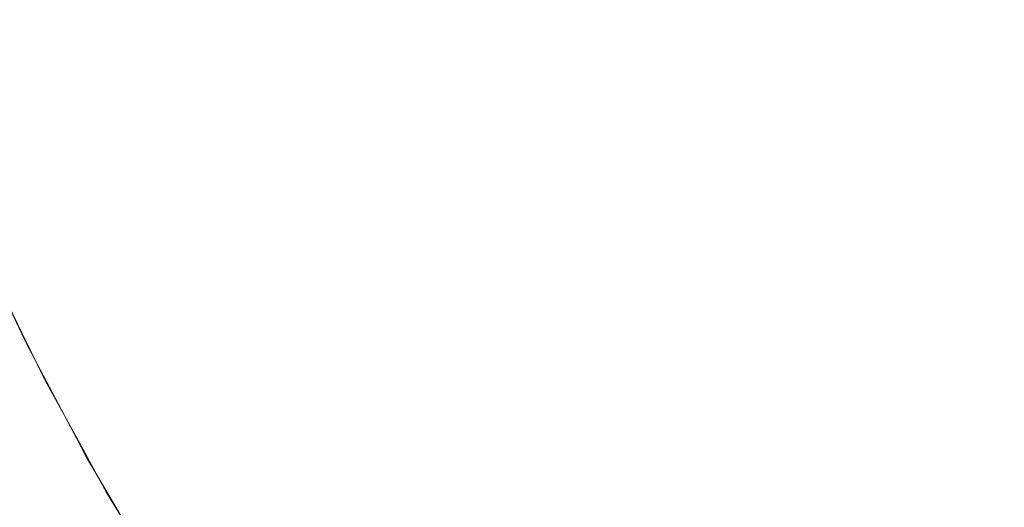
# Model space of a CAD drawing. Header units: centimetres. Extents: x -25.9 to 27.4, y -28.2 to -26.4.
# Tile 67 of 199: x -8.0077 to -7.9401, y -27.761 to -27.7275. Entities that reach past the tile are written whole.
import ezdxf

# ---------------------------------------------------------------- set-up
doc = ezdxf.new("R2010")
doc.units = ezdxf.units.CM
doc.header["$LTSCALE"] = 2.54
doc.layers.add('Lucido design-1', color=7, linetype='Continuous')

# ---------------------------------------------------------------- blocks, each defined once
blk = doc.blocks.new('Gruppo-4-1')
at = {"color": 7, "linetype": 'Continuous', "lineweight": 9}
blk.add_3dface([(-25.828561, -26.46, 540.520033), (-25.828561, -28.06, 540.520033), (27.271439, -28.06, 540.520033), (27.271439, -26.46, 540.520033)], dxfattribs=at)
for points, invisible_edges in [([(-7.993869, -27.728473, 540.081437), (-7.996699, -27.721197, 540.081437), (-7.994248, -27.720305, 540.084649), (-7.99146, -27.727475, 540.084649)], 15), ([(-7.975263, -27.728408, 540.098598), (-7.978107, -27.721944, 540.098598), (-7.97504, -27.720674, 540.101102), (-7.972254, -27.727005, 540.101102)], 15), ([(-7.959825, -27.728332, 540.107769), (-7.962681, -27.722541, 540.107769), (-7.959325, -27.720976, 540.109694), (-7.956541, -27.726622, 540.109694)], 15), ([(-7.996152, -27.729418, 540.078122), (-7.99902, -27.722042, 540.078122), (-7.996699, -27.721197, 540.081437), (-7.993869, -27.728473, 540.081437)], 15), ([(-7.946897, -27.728321, 540.113079), (-7.949764, -27.723094, 540.113079), (-7.946283, -27.721282, 540.11453), (-7.943497, -27.726358, 540.11453)], 15), ([(-7.998304, -27.73031, 540.074711), (-8.001209, -27.722839, 540.074711), (-7.99902, -27.722042, 540.078122), (-7.996152, -27.729418, 540.078122)], 15), ([(-7.978173, -27.729765, 540.09596), (-7.981073, -27.723173, 540.09596), (-7.978107, -27.721944, 540.098598), (-7.975263, -27.728408, 540.098598)], 15), ([(-8.000322, -27.731146, 540.07121), (-8.003262, -27.723586, 540.07121), (-8.001209, -27.722839, 540.074711), (-7.998304, -27.73031, 540.074711)], 15), ([(-7.980978, -27.731073, 540.093194), (-7.983933, -27.724357, 540.093194), (-7.981073, -27.723173, 540.09596), (-7.978173, -27.729765, 540.09596)], 15), ([(-7.963033, -27.730001, 540.105692), (-7.965958, -27.724069, 540.105692), (-7.962681, -27.722541, 540.107769), (-7.959825, -27.728332, 540.107769)], 15), ([(-7.950237, -27.730249, 540.111466), (-7.953186, -27.724875, 540.111466), (-7.949764, -27.723094, 540.113079), (-7.946897, -27.728321, 540.113079)], 15), ([(-8.002204, -27.731925, 540.067624), (-8.005176, -27.724283, 540.067624), (-8.003262, -27.723586, 540.07121), (-8.000322, -27.731146, 540.07121)], 15), ([(-8.003946, -27.732647, 540.063961), (-8.006948, -27.724927, 540.063961), (-8.005176, -27.724283, 540.067624), (-8.002204, -27.731925, 540.067624)], 15), ([(-7.983278, -27.732145, 540.090744), (-7.986278, -27.725328, 540.090744), (-7.983933, -27.724357, 540.093194), (-7.980978, -27.731073, 540.093194)], 15), ([(-7.966157, -27.731628, 540.103469), (-7.969151, -27.725558, 540.103469), (-7.965958, -27.724069, 540.105692), (-7.963033, -27.730001, 540.105692)], 15), ([(-7.940493, -27.731309, 540.11453), (-7.943497, -27.726358, 540.11453), (-7.940045, -27.724365, 540.115817), (-7.937132, -27.729167, 540.115817)], 15), ([(-8.005546, -27.733309, 540.060227), (-8.008575, -27.72552, 540.060227), (-8.006948, -27.724927, 540.063961), (-8.003946, -27.732647, 540.063961)], 15), ([(-7.953513, -27.732141, 540.109694), (-7.956541, -27.726622, 540.109694), (-7.953186, -27.724875, 540.111466), (-7.950237, -27.730249, 540.111466)], 15), ([(-8.007001, -27.733912, 540.056428), (-8.010056, -27.726058, 540.056428), (-8.008575, -27.72552, 540.060227), (-8.005546, -27.733309, 540.060227)], 15), ([(-7.985878, -27.733358, 540.087754), (-7.988928, -27.726426, 540.087754), (-7.986278, -27.725328, 540.090744), (-7.983278, -27.732145, 540.090744)], 15), ([(-7.969195, -27.733209, 540.101102), (-7.972254, -27.727005, 540.101102), (-7.969151, -27.725558, 540.103469), (-7.966157, -27.731628, 540.103469)], 15), ([(-8.00831, -27.734454, 540.05257), (-8.011387, -27.726543, 540.05257), (-8.010056, -27.726058, 540.056428), (-8.007001, -27.733912, 540.056428)], 15), ([(-7.988362, -27.734516, 540.084649), (-7.99146, -27.727475, 540.084649), (-7.988928, -27.726426, 540.087754), (-7.985878, -27.733358, 540.087754)], 15), ([(-7.943804, -27.733418, 540.113079), (-7.946897, -27.728321, 540.113079), (-7.943497, -27.726358, 540.11453), (-7.940493, -27.731309, 540.11453)], 15), ([(-7.97214, -27.734742, 540.098598), (-7.975263, -27.728408, 540.098598), (-7.972254, -27.727005, 540.101102), (-7.969195, -27.733209, 540.101102)], 15), ([(-7.95672, -27.733992, 540.107769), (-7.959825, -27.728332, 540.107769), (-7.956541, -27.726622, 540.109694), (-7.953513, -27.732141, 540.109694)], 15), ([(-7.990725, -27.735618, 540.081437), (-7.993869, -27.728473, 540.081437), (-7.99146, -27.727475, 540.084649), (-7.988362, -27.734516, 540.084649)], 15), ([(-7.992964, -27.736662, 540.078122), (-7.996152, -27.729418, 540.078122), (-7.993869, -27.728473, 540.081437), (-7.990725, -27.735618, 540.081437)], 15), ([(-7.974987, -27.736224, 540.09596), (-7.978173, -27.729765, 540.09596), (-7.975263, -27.728408, 540.098598), (-7.97214, -27.734742, 540.098598)], 15), ([(-7.959851, -27.7358, 540.105692), (-7.963033, -27.730001, 540.105692), (-7.959825, -27.728332, 540.107769), (-7.95672, -27.733992, 540.107769)], 15), ([(-7.947057, -27.73549, 540.111466), (-7.950237, -27.730249, 540.111466), (-7.946897, -27.728321, 540.113079), (-7.943804, -27.733418, 540.113079)], 15), ([(-7.937277, -27.736123, 540.11453), (-7.940493, -27.731309, 540.11453), (-7.937132, -27.729167, 540.115817), (-7.934011, -27.733837, 540.115817)], 15), ([(-7.995076, -27.737647, 540.074711), (-7.998304, -27.73031, 540.074711), (-7.996152, -27.729418, 540.078122), (-7.992964, -27.736662, 540.078122)], 15), ([(-7.977733, -27.737654, 540.093194), (-7.980978, -27.731073, 540.093194), (-7.978173, -27.729765, 540.09596), (-7.974987, -27.736224, 540.09596)], 15), ([(-7.997056, -27.73857, 540.07121), (-8.000322, -27.731146, 540.07121), (-7.998304, -27.73031, 540.074711), (-7.995076, -27.737647, 540.074711)], 15), ([(-7.962902, -27.737562, 540.103469), (-7.966157, -27.731628, 540.103469), (-7.963033, -27.730001, 540.105692), (-7.959851, -27.7358, 540.105692)], 15), ([(-7.950248, -27.737523, 540.109694), (-7.953513, -27.732141, 540.109694), (-7.950237, -27.730249, 540.111466), (-7.947057, -27.73549, 540.111466)], 15), ([(-7.998902, -27.739431, 540.067624), (-8.002204, -27.731925, 540.067624), (-8.000322, -27.731146, 540.07121), (-7.997056, -27.73857, 540.07121)], 15), ([(-7.979984, -27.738825, 540.090744), (-7.983278, -27.732145, 540.090744), (-7.980978, -27.731073, 540.093194), (-7.977733, -27.737654, 540.093194)], 15), ([(-8.00061, -27.740228, 540.063961), (-8.003946, -27.732647, 540.063961), (-8.002204, -27.731925, 540.067624), (-7.998902, -27.739431, 540.067624)], 15), ([(-7.965868, -27.739274, 540.101102), (-7.969195, -27.733209, 540.101102), (-7.966157, -27.731628, 540.103469), (-7.962902, -27.737562, 540.103469)], 15), ([(-7.940492, -27.738374, 540.113079), (-7.943804, -27.733418, 540.113079), (-7.940493, -27.731309, 540.11453), (-7.937277, -27.736123, 540.11453)], 15), ([(-8.00218, -27.74096, 540.060227), (-8.005546, -27.733309, 540.060227), (-8.003946, -27.732647, 540.063961), (-8.00061, -27.740228, 540.063961)], 15), ([(-7.982529, -27.74015, 540.087754), (-7.985878, -27.733358, 540.087754), (-7.983278, -27.732145, 540.090744), (-7.979984, -27.738825, 540.090744)], 15), ([(-7.95337, -27.739512, 540.107769), (-7.95672, -27.733992, 540.107769), (-7.953513, -27.732141, 540.109694), (-7.950248, -27.737523, 540.109694)], 15), ([(-8.003608, -27.741625, 540.056428), (-8.007001, -27.733912, 540.056428), (-8.005546, -27.733309, 540.060227), (-8.00218, -27.74096, 540.060227)], 15), ([(-7.968743, -27.740934, 540.098598), (-7.97214, -27.734742, 540.098598), (-7.969195, -27.733209, 540.101102), (-7.965868, -27.739274, 540.101102)], 15), ([(-8.004891, -27.742224, 540.05257), (-8.00831, -27.734454, 540.05257), (-8.007001, -27.733912, 540.056428), (-8.003608, -27.741625, 540.056428)], 15), ([(-7.98496, -27.741416, 540.084649), (-7.988362, -27.734516, 540.084649), (-7.985878, -27.733358, 540.087754), (-7.982529, -27.74015, 540.087754)], 15), ([(-7.95642, -27.741455, 540.105692), (-7.959851, -27.7358, 540.105692), (-7.95672, -27.733992, 540.107769), (-7.95337, -27.739512, 540.107769)], 15), ([(-7.943651, -27.740587, 540.111466), (-7.947057, -27.73549, 540.111466), (-7.943804, -27.733418, 540.113079), (-7.940492, -27.738374, 540.113079)], 15), ([(-8.00603, -27.742755, 540.048662), (-8.00947, -27.734935, 540.048662), (-8.00831, -27.734454, 540.05257), (-8.004891, -27.742224, 540.05257)], 15), ([(-7.987273, -27.74262, 540.081437), (-7.990725, -27.735618, 540.081437), (-7.988362, -27.734516, 540.084649), (-7.98496, -27.741416, 540.084649)], 15), ([(-8.007863, -27.74361, 540.040717), (-8.01134, -27.735709, 540.040717), (-8.010481, -27.735353, 540.044708), (-8.007021, -27.743217, 540.044708)], 15), ([(-8.007021, -27.743217, 540.044708), (-8.010481, -27.735353, 540.044708), (-8.00947, -27.734935, 540.048662), (-8.00603, -27.742755, 540.048662)], 15), ([(-7.971523, -27.742539, 540.09596), (-7.974987, -27.736224, 540.09596), (-7.97214, -27.734742, 540.098598), (-7.968743, -27.740934, 540.098598)], 15), ([(-7.989464, -27.743761, 540.078122), (-7.992964, -27.736662, 540.078122), (-7.990725, -27.735618, 540.081437), (-7.987273, -27.74262, 540.081437)], 15), ([(-7.959391, -27.743348, 540.103469), (-7.962902, -27.737562, 540.103469), (-7.959851, -27.7358, 540.105692), (-7.95642, -27.741455, 540.105692)], 15), ([(-7.94675, -27.742757, 540.109694), (-7.950248, -27.737523, 540.109694), (-7.947057, -27.73549, 540.111466), (-7.943651, -27.740587, 540.111466)], 15), ([(-7.99153, -27.744836, 540.074711), (-7.995076, -27.737647, 540.074711), (-7.992964, -27.736662, 540.078122), (-7.989464, -27.743761, 540.078122)], 15), ([(-7.974203, -27.744086, 540.093194), (-7.977733, -27.737654, 540.093194), (-7.974987, -27.736224, 540.09596), (-7.971523, -27.742539, 540.09596)], 15), ([(-7.936967, -27.743182, 540.113079), (-7.940492, -27.738374, 540.113079), (-7.937277, -27.736123, 540.11453), (-7.933853, -27.740793, 540.11453)], 15), ([(-7.993468, -27.745845, 540.07121), (-7.997056, -27.73857, 540.07121), (-7.995076, -27.737647, 540.074711), (-7.99153, -27.744836, 540.074711)], 15), ([(-7.976401, -27.745355, 540.090744), (-7.979984, -27.738825, 540.090744), (-7.977733, -27.737654, 540.093194), (-7.974203, -27.744086, 540.093194)], 15), ([(-7.962279, -27.745188, 540.101102), (-7.965868, -27.739274, 540.101102), (-7.962902, -27.737562, 540.103469), (-7.959391, -27.743348, 540.103469)], 15), ([(-7.949783, -27.74488, 540.107769), (-7.95337, -27.739512, 540.107769), (-7.950248, -27.737523, 540.109694), (-7.94675, -27.742757, 540.109694)], 15), ([(-7.995275, -27.746785, 540.067624), (-7.998902, -27.739431, 540.067624), (-7.997056, -27.73857, 540.07121), (-7.993468, -27.745845, 540.07121)], 15), ([(-7.940027, -27.74553, 540.111466), (-7.943651, -27.740587, 540.111466), (-7.940492, -27.738374, 540.113079), (-7.936967, -27.743182, 540.113079)], 15), ([(-7.978886, -27.74679, 540.087754), (-7.982529, -27.74015, 540.087754), (-7.979984, -27.738825, 540.090744), (-7.976401, -27.745355, 540.090744)], 15), ([(-7.965079, -27.746971, 540.098598), (-7.968743, -27.740934, 540.098598), (-7.965868, -27.739274, 540.101102), (-7.962279, -27.745188, 540.101102)], 15), ([(-7.996947, -27.747656, 540.063961), (-8.00061, -27.740228, 540.063961), (-7.998902, -27.739431, 540.067624), (-7.995275, -27.746785, 540.067624)], 15), ([(-7.952745, -27.746954, 540.105692), (-7.95642, -27.741455, 540.105692), (-7.95337, -27.739512, 540.107769), (-7.949783, -27.74488, 540.107769)], 15), ([(-7.998483, -27.748456, 540.060227), (-8.00218, -27.74096, 540.060227), (-8.00061, -27.740228, 540.063961), (-7.996947, -27.747656, 540.063961)], 15), ([(-7.981259, -27.74816, 540.084649), (-7.98496, -27.741416, 540.084649), (-7.982529, -27.74015, 540.087754), (-7.978886, -27.74679, 540.087754)], 15), ([(-7.943028, -27.747833, 540.109694), (-7.94675, -27.742757, 540.109694), (-7.943651, -27.740587, 540.111466), (-7.940027, -27.74553, 540.111466)], 15), ([(-7.999881, -27.749183, 540.056428), (-8.003608, -27.741625, 540.056428), (-8.00218, -27.74096, 540.060227), (-7.998483, -27.748456, 540.060227)], 15), ([(-7.983518, -27.749464, 540.081437), (-7.987273, -27.74262, 540.081437), (-7.98496, -27.741416, 540.084649), (-7.981259, -27.74816, 540.084649)], 15), ([(-7.967787, -27.748696, 540.09596), (-7.971523, -27.742539, 540.09596), (-7.968743, -27.740934, 540.098598), (-7.965079, -27.746971, 540.098598)], 15), ([(-7.955631, -27.748975, 540.103469), (-7.959391, -27.743348, 540.103469), (-7.95642, -27.741455, 540.105692), (-7.952745, -27.746954, 540.105692)], 15), ([(-8.001137, -27.749837, 540.05257), (-8.004891, -27.742224, 540.05257), (-8.003608, -27.741625, 540.056428), (-7.999881, -27.749183, 540.056428)], 15), ([(-8.008016, -27.750479, 539.806114), (-8.011694, -27.742781, 539.806114), (-8.011259, -27.742584, 539.810088), (-8.007589, -27.750264, 539.810088)], 15), ([(-8.007589, -27.750264, 539.810088), (-8.011259, -27.742584, 539.810088), (-8.010969, -27.742453, 539.814073), (-8.007305, -27.750121, 539.814073)], 15), ([(-8.007305, -27.750121, 539.814073), (-8.010969, -27.742453, 539.814073), (-8.010825, -27.742388, 539.818061), (-8.007164, -27.75005, 539.818061)], 15), ([(-8.007164, -27.75005, 539.818061), (-8.010825, -27.742388, 539.818061), (-8.010807, -27.74238, 539.820033), (-8.007602, -27.749088, 539.820033)], 11), ([(-8.007602, -27.749088, 539.820033), (-8.010807, -27.74238, 539.820033), (-8.009823, -27.744524, 540.020033)], 10), ([(-8.003221, -27.750922, 540.044708), (-8.007021, -27.743217, 540.044708), (-8.00603, -27.742755, 540.048662), (-8.002251, -27.750417, 540.048662)], 15), ([(-8.002251, -27.750417, 540.048662), (-8.00603, -27.742755, 540.048662), (-8.004891, -27.742224, 540.05257), (-8.001137, -27.749837, 540.05257)], 15), ([(-7.985657, -27.750699, 540.078122), (-7.989464, -27.743761, 540.078122), (-7.987273, -27.74262, 540.081437), (-7.983518, -27.749464, 540.081437)], 15), ([(-7.970397, -27.750359, 540.093194), (-7.974203, -27.744086, 540.093194), (-7.971523, -27.742539, 540.09596), (-7.967787, -27.748696, 540.09596)], 15), ([(-7.945966, -27.750087, 540.107769), (-7.949783, -27.74488, 540.107769), (-7.94675, -27.742757, 540.109694), (-7.943028, -27.747833, 540.109694)], 15), ([(-8.004046, -27.751351, 540.040717), (-8.007863, -27.74361, 540.040717), (-8.007021, -27.743217, 540.044708), (-8.003221, -27.750922, 540.044708)], 15), ([(-7.958436, -27.750939, 540.101102), (-7.962279, -27.745188, 540.101102), (-7.959391, -27.743348, 540.103469), (-7.955631, -27.748975, 540.103469)], 15), ([(-8.005255, -27.751981, 540.032647), (-8.009099, -27.744186, 540.032647), (-8.008556, -27.743933, 540.036694), (-8.004724, -27.751704, 540.036694)], 15), ([(-8.004724, -27.751704, 540.036694), (-8.008556, -27.743933, 540.036694), (-8.007863, -27.74361, 540.040717), (-8.004046, -27.751351, 540.040717)], 15), ([(-7.987675, -27.751864, 540.074711), (-7.99153, -27.744836, 540.074711), (-7.989464, -27.743761, 540.078122), (-7.985657, -27.750699, 540.078122)], 15), ([(-7.972537, -27.751723, 540.090744), (-7.976401, -27.745355, 540.090744), (-7.974203, -27.744086, 540.093194), (-7.970397, -27.750359, 540.093194)], 15), ([(-8.007578, -27.749076, 540.020033), (-8.009823, -27.744524, 540.020033), (-8.009822, -27.744523, 540.020578), (-8.005962, -27.752349, 540.020578)], 14), ([(-8.009823, -27.744524, 540.020033), (-8.007578, -27.749076, 540.020033), (-8.007602, -27.749088, 539.820033)], 10), ([(-8.005962, -27.752349, 540.020578), (-8.009822, -27.744523, 540.020578), (-8.009732, -27.744481, 540.024508), (-8.005875, -27.752303, 540.024508)], 15), ([(-8.005875, -27.752303, 540.024508), (-8.009732, -27.744481, 540.024508), (-8.009491, -27.744369, 540.028583), (-8.005639, -27.752181, 540.028583)], 15), ([(-8.005639, -27.752181, 540.028583), (-8.009491, -27.744369, 540.028583), (-8.009099, -27.744186, 540.032647), (-8.005255, -27.751981, 540.032647)], 15), ([(-7.989567, -27.752956, 540.07121), (-7.993468, -27.745845, 540.07121), (-7.99153, -27.744836, 540.074711), (-7.987675, -27.751864, 540.074711)], 15), ([(-7.974957, -27.753264, 540.087754), (-7.978886, -27.74679, 540.087754), (-7.976401, -27.745355, 540.090744), (-7.972537, -27.751723, 540.090744)], 15), ([(-7.961156, -27.752843, 540.098598), (-7.965079, -27.746971, 540.098598), (-7.962279, -27.745188, 540.101102), (-7.958436, -27.750939, 540.101102)], 15), ([(-7.948834, -27.752288, 540.105692), (-7.952745, -27.746954, 540.105692), (-7.949783, -27.74488, 540.107769), (-7.945966, -27.750087, 540.107769)], 15), ([(-7.99133, -27.753975, 540.067624), (-7.995275, -27.746785, 540.067624), (-7.993468, -27.745845, 540.07121), (-7.989567, -27.752956, 540.07121)], 15), ([(-7.939088, -27.752743, 540.109694), (-7.943028, -27.747833, 540.109694), (-7.940027, -27.74553, 540.111466), (-7.93619, -27.750311, 540.111466)], 15), ([(-7.992963, -27.754918, 540.063961), (-7.996947, -27.747656, 540.063961), (-7.995275, -27.746785, 540.067624), (-7.99133, -27.753975, 540.067624)], 15), ([(-7.977269, -27.754737, 540.084649), (-7.981259, -27.74816, 540.084649), (-7.978886, -27.74679, 540.087754), (-7.974957, -27.753264, 540.087754)], 15), ([(-7.963785, -27.754685, 540.09596), (-7.967787, -27.748696, 540.09596), (-7.965079, -27.746971, 540.098598), (-7.961156, -27.752843, 540.098598)], 15), ([(-7.951629, -27.754433, 540.103469), (-7.955631, -27.748975, 540.103469), (-7.952745, -27.746954, 540.105692), (-7.948834, -27.752288, 540.105692)], 15), ([(-7.994463, -27.755783, 540.060227), (-7.998483, -27.748456, 540.060227), (-7.996947, -27.747656, 540.063961), (-7.992963, -27.754918, 540.063961)], 15), ([(-7.979468, -27.756138, 540.081437), (-7.983518, -27.749464, 540.081437), (-7.981259, -27.74816, 540.084649), (-7.977269, -27.754737, 540.084649)], 15), ([(-7.941924, -27.755123, 540.107769), (-7.945966, -27.750087, 540.107769), (-7.943028, -27.747833, 540.109694), (-7.939088, -27.752743, 540.109694)], 15), ([(-7.995827, -27.756571, 540.056428), (-7.999881, -27.749183, 540.056428), (-7.998483, -27.748456, 540.060227), (-7.994463, -27.755783, 540.060227)], 15), ([(-7.966321, -27.75646, 540.093194), (-7.970397, -27.750359, 540.093194), (-7.967787, -27.748696, 540.09596), (-7.963785, -27.754685, 540.09596)], 15), ([(-8.007147, -27.750041, 539.820033), (-8.007602, -27.749088, 539.820033), (-8.007578, -27.749076, 540.020033)], 10), ([(-8.007602, -27.749088, 539.820033), (-8.007147, -27.750041, 539.820033), (-8.007164, -27.75005, 539.818061)], 10), ([(-8.007578, -27.749076, 540.020033), (-8.005964, -27.75235, 540.020033), (-8.007147, -27.750041, 539.820033)], 10), ([(-8.005962, -27.752349, 540.020578), (-8.005964, -27.75235, 540.020033), (-8.007578, -27.749076, 540.020033)], 9), ([(-7.997054, -27.757279, 540.05257), (-8.001137, -27.749837, 540.05257), (-7.999881, -27.749183, 540.056428), (-7.995827, -27.756571, 540.056428)], 15), ([(-7.981551, -27.757465, 540.078122), (-7.985657, -27.750699, 540.078122), (-7.983518, -27.749464, 540.081437), (-7.979468, -27.756138, 540.081437)], 15), ([(-7.954346, -27.756518, 540.101102), (-7.958436, -27.750939, 540.101102), (-7.955631, -27.748975, 540.103469), (-7.951629, -27.754433, 540.103469)], 15), ([(-8.003597, -27.757781, 539.810088), (-8.007589, -27.750264, 539.810088), (-8.007305, -27.750121, 539.814073), (-8.003319, -27.757626, 539.814073)], 15), ([(-8.003319, -27.757626, 539.814073), (-8.007305, -27.750121, 539.814073), (-8.007164, -27.75005, 539.818061), (-8.003181, -27.757548, 539.818061)], 15), ([(-8.003181, -27.757548, 539.818061), (-8.007164, -27.75005, 539.818061), (-8.007147, -27.750041, 539.820033), (-8.003846, -27.756256, 539.820033)], 11), ([(-8.003846, -27.756256, 539.820033), (-8.007147, -27.750041, 539.820033), (-8.005964, -27.75235, 540.020033)], 10), ([(-7.998142, -27.757907, 540.048662), (-8.002251, -27.750417, 540.048662), (-8.001137, -27.749837, 540.05257), (-7.997054, -27.757279, 540.05257)], 15), ([(-7.944694, -27.757447, 540.105692), (-7.948834, -27.752288, 540.105692), (-7.945966, -27.750087, 540.107769), (-7.941924, -27.755123, 540.107769)], 15), ([(-8.005266, -27.758713, 539.798223), (-8.009296, -27.751125, 539.798223), (-8.008585, -27.750766, 539.802157), (-8.004571, -27.758325, 539.802157)], 15), ([(-8.004571, -27.758325, 539.802157), (-8.008585, -27.750766, 539.802157), (-8.008016, -27.750479, 539.806114), (-8.004014, -27.758014, 539.806114)], 15), ([(-8.004014, -27.758014, 539.806114), (-8.008016, -27.750479, 539.806114), (-8.007589, -27.750264, 539.810088), (-8.003597, -27.757781, 539.810088)], 15), ([(-7.999894, -27.758919, 540.040717), (-8.004046, -27.751351, 540.040717), (-8.003221, -27.750922, 540.044708), (-7.999089, -27.758454, 540.044708)], 15), ([(-7.999089, -27.758454, 540.044708), (-8.003221, -27.750922, 540.044708), (-8.002251, -27.750417, 540.048662), (-7.998142, -27.757907, 540.048662)], 15), ([(-7.983516, -27.758717, 540.074711), (-7.987675, -27.751864, 540.074711), (-7.985657, -27.750699, 540.078122), (-7.981551, -27.757465, 540.078122)], 15), ([(-7.968399, -27.757916, 540.090744), (-7.972537, -27.751723, 540.090744), (-7.970397, -27.750359, 540.093194), (-7.966321, -27.75646, 540.093194)], 15), ([(-8.007071, -27.759721, 539.790453), (-8.011142, -27.752055, 539.790453), (-8.010149, -27.751555, 539.79432), (-8.0061, -27.759179, 539.79432)], 15), ([(-8.0061, -27.759179, 539.79432), (-8.010149, -27.751555, 539.79432), (-8.009296, -27.751125, 539.798223), (-8.005266, -27.758713, 539.798223)], 15), ([(-8.000556, -27.759301, 540.036694), (-8.004724, -27.751704, 540.036694), (-8.004046, -27.751351, 540.040717), (-7.999894, -27.758919, 540.040717)], 15), ([(-7.95698, -27.758539, 540.098598), (-7.961156, -27.752843, 540.098598), (-7.958436, -27.750939, 540.101102), (-7.954346, -27.756518, 540.101102)], 15), ([(-8.008179, -27.76034, 539.78663), (-8.012275, -27.752627, 539.78663), (-8.011142, -27.752055, 539.790453), (-8.007071, -27.759721, 539.790453)], 15), ([(-8.00168, -27.75995, 540.024508), (-8.005875, -27.752303, 540.024508), (-8.005639, -27.752181, 540.028583), (-8.001449, -27.759817, 540.028583)], 15), ([(-8.001449, -27.759817, 540.028583), (-8.005639, -27.752181, 540.028583), (-8.005255, -27.751981, 540.032647), (-8.001075, -27.759601, 540.032647)], 15), ([(-8.001075, -27.759601, 540.032647), (-8.005255, -27.751981, 540.032647), (-8.004724, -27.751704, 540.036694), (-8.000556, -27.759301, 540.036694)], 15), ([(-7.985359, -27.759891, 540.07121), (-7.989567, -27.752956, 540.07121), (-7.987675, -27.751864, 540.074711), (-7.983516, -27.758717, 540.074711)], 15), ([(-7.97075, -27.759561, 540.087754), (-7.974957, -27.753264, 540.087754), (-7.972537, -27.751723, 540.090744), (-7.968399, -27.757916, 540.090744)], 15), ([(-8.003827, -27.756245, 540.020033), (-8.005964, -27.75235, 540.020033), (-8.005962, -27.752349, 540.020578), (-8.001765, -27.759999, 540.020578)], 14), ([(-8.005964, -27.75235, 540.020033), (-8.003827, -27.756245, 540.020033), (-8.003846, -27.756256, 539.820033)], 10), ([(-8.001765, -27.759999, 540.020578), (-8.005962, -27.752349, 540.020578), (-8.005875, -27.752303, 540.024508), (-8.00168, -27.75995, 540.024508)], 15), ([(-7.987076, -27.760985, 540.067624), (-7.99133, -27.753975, 540.067624), (-7.989567, -27.752956, 540.07121), (-7.985359, -27.759891, 540.07121)], 15), ([(-7.959526, -27.760493, 540.09596), (-7.963785, -27.754685, 540.09596), (-7.961156, -27.752843, 540.098598), (-7.95698, -27.758539, 540.098598)], 15), ([(-7.947393, -27.759711, 540.103469), (-7.951629, -27.754433, 540.103469), (-7.948834, -27.752288, 540.105692), (-7.944694, -27.757447, 540.105692)], 15), ([(-7.937667, -27.759977, 540.107769), (-7.941924, -27.755123, 540.107769), (-7.939088, -27.752743, 540.109694), (-7.934937, -27.757476, 540.109694)], 15), ([(-7.972995, -27.761133, 540.084649), (-7.977269, -27.754737, 540.084649), (-7.974957, -27.753264, 540.087754), (-7.97075, -27.759561, 540.087754)], 15), ([(-7.988667, -27.761998, 540.063961), (-7.992963, -27.754918, 540.063961), (-7.99133, -27.753975, 540.067624), (-7.987076, -27.760985, 540.067624)], 15), ([(-7.990127, -27.762929, 540.060227), (-7.994463, -27.755783, 540.060227), (-7.992963, -27.754918, 540.063961), (-7.988667, -27.761998, 540.063961)], 15), ([(-7.975131, -27.762629, 540.081437), (-7.979468, -27.756138, 540.081437), (-7.977269, -27.754737, 540.084649), (-7.972995, -27.761133, 540.084649)], 15), ([(-7.961982, -27.762377, 540.093194), (-7.966321, -27.75646, 540.093194), (-7.963785, -27.754685, 540.09596), (-7.959526, -27.760493, 540.09596)], 15), ([(-7.950016, -27.761912, 540.101102), (-7.954346, -27.756518, 540.101102), (-7.951629, -27.754433, 540.103469), (-7.947393, -27.759711, 540.103469)], 15), ([(-7.940333, -27.76242, 540.105692), (-7.944694, -27.757447, 540.105692), (-7.941924, -27.755123, 540.107769), (-7.937667, -27.759977, 540.107769)], 15), ([(-8.003164, -27.757539, 539.820033), (-8.003846, -27.756256, 539.820033), (-8.003827, -27.756245, 540.020033)], 10), ([(-8.003846, -27.756256, 539.820033), (-8.003164, -27.757539, 539.820033), (-8.003181, -27.757548, 539.818061)], 10), ([(-8.003827, -27.756245, 540.020033), (-8.001767, -27.76, 540.020033), (-8.003164, -27.757539, 539.820033)], 10), ([(-8.001765, -27.759999, 540.020578), (-8.001767, -27.76, 540.020033), (-8.003827, -27.756245, 540.020033)], 9), ([(-7.991456, -27.763775, 540.056428), (-7.995827, -27.756571, 540.056428), (-7.994463, -27.755783, 540.060227), (-7.990127, -27.762929, 540.060227)], 15), ([(-7.977154, -27.764046, 540.078122), (-7.981551, -27.757465, 540.078122), (-7.979468, -27.756138, 540.081437), (-7.975131, -27.762629, 540.081437)], 15), ([(-7.992651, -27.764536, 540.05257), (-7.997054, -27.757279, 540.05257), (-7.995827, -27.756571, 540.056428), (-7.991456, -27.763775, 540.056428)], 15), ([(-7.963995, -27.763922, 540.090744), (-7.968399, -27.757916, 540.090744), (-7.966321, -27.75646, 540.093194), (-7.961982, -27.762377, 540.093194)], 15), ([(-7.952559, -27.764046, 540.098598), (-7.95698, -27.758539, 540.098598), (-7.954346, -27.756518, 540.101102), (-7.950016, -27.761912, 540.101102)], 15), ([(-7.999289, -27.765121, 539.810088), (-8.003597, -27.757781, 539.810088), (-8.003319, -27.757626, 539.814073), (-7.999019, -27.764955, 539.814073)], 15), ([(-7.999019, -27.764955, 539.814073), (-8.003319, -27.757626, 539.814073), (-8.003181, -27.757548, 539.818061), (-7.998884, -27.764872, 539.818061)], 15), ([(-7.998884, -27.764872, 539.818061), (-8.003181, -27.757548, 539.818061), (-8.003164, -27.757539, 539.820033), (-7.999799, -27.763274, 539.820033)], 11), ([(-7.999799, -27.763274, 539.820033), (-8.003164, -27.757539, 539.820033), (-8.001767, -27.76, 540.020033)], 10), ([(-7.99371, -27.765211, 540.048662), (-7.998142, -27.757907, 540.048662), (-7.997054, -27.757279, 540.05257), (-7.992651, -27.764536, 540.05257)], 15), ([(-7.979063, -27.765382, 540.074711), (-7.983516, -27.758717, 540.074711), (-7.981551, -27.757465, 540.078122), (-7.977154, -27.764046, 540.078122)], 15), ([(-7.94293, -27.7648, 540.103469), (-7.947393, -27.759711, 540.103469), (-7.944694, -27.757447, 540.105692), (-7.940333, -27.76242, 540.105692)], 15), ([(-8.000917, -27.766124, 539.798223), (-8.005266, -27.758713, 539.798223), (-8.004571, -27.758325, 539.802157), (-8.000239, -27.765706, 539.802157)], 15), ([(-8.000239, -27.765706, 539.802157), (-8.004571, -27.758325, 539.802157), (-8.004014, -27.758014, 539.806114), (-7.999696, -27.765372, 539.806114)], 15), ([(-7.999696, -27.765372, 539.806114), (-8.004014, -27.758014, 539.806114), (-8.003597, -27.757781, 539.810088), (-7.999289, -27.765121, 539.810088)], 15), ([(-7.994632, -27.765799, 540.044708), (-7.999089, -27.758454, 540.044708), (-7.998142, -27.757907, 540.048662), (-7.99371, -27.765211, 540.048662)], 15), ([(-7.966271, -27.765669, 540.087754), (-7.97075, -27.759561, 540.087754), (-7.968399, -27.757916, 540.090744), (-7.963995, -27.763922, 540.090744)], 15), ([(-8.00173, -27.766624, 539.79432), (-8.0061, -27.759179, 539.79432), (-8.005266, -27.758713, 539.798223), (-8.000917, -27.766124, 539.798223)], 15), ([(-7.996061, -27.766709, 540.036694), (-8.000556, -27.759301, 540.036694), (-7.999894, -27.758919, 540.040717), (-7.995416, -27.766298, 540.040717)], 15), ([(-7.995416, -27.766298, 540.040717), (-7.999894, -27.758919, 540.040717), (-7.999089, -27.758454, 540.044708), (-7.994632, -27.765799, 540.044708)], 15), ([(-7.980852, -27.766635, 540.07121), (-7.985359, -27.759891, 540.07121), (-7.983516, -27.758717, 540.074711), (-7.979063, -27.765382, 540.074711)], 15), ([(-7.955018, -27.76611, 540.09596), (-7.959526, -27.760493, 540.09596), (-7.95698, -27.758539, 540.098598), (-7.952559, -27.764046, 540.098598)], 15), ([(-8.003758, -27.767873, 539.78663), (-8.008179, -27.76034, 539.78663), (-8.007071, -27.759721, 539.790453), (-8.002678, -27.767208, 539.790453)], 15), ([(-8.002678, -27.767208, 539.790453), (-8.007071, -27.759721, 539.790453), (-8.0061, -27.759179, 539.79432), (-8.00173, -27.766624, 539.79432)], 15), ([(-7.996931, -27.767263, 540.028583), (-8.001449, -27.759817, 540.028583), (-8.001075, -27.759601, 540.032647), (-7.996566, -27.767031, 540.032647)], 15), ([(-7.996566, -27.767031, 540.032647), (-8.001075, -27.759601, 540.032647), (-8.000556, -27.759301, 540.036694), (-7.996061, -27.766709, 540.036694)], 15), ([(-7.968446, -27.767337, 540.084649), (-7.972995, -27.761133, 540.084649), (-7.97075, -27.759561, 540.087754), (-7.966271, -27.765669, 540.087754)], 15), ([(-7.945455, -27.767113, 540.101102), (-7.950016, -27.761912, 540.101102), (-7.947393, -27.759711, 540.103469), (-7.94293, -27.7648, 540.103469)], 15), ([(-8.00497, -27.768619, 539.782857), (-8.009421, -27.761034, 539.782857), (-8.008179, -27.76034, 539.78663), (-8.003758, -27.767873, 539.78663)], 15), ([(-7.999785, -27.763265, 540.020033), (-8.001767, -27.76, 540.020033), (-8.001765, -27.759999, 540.020578)], 10), ([(-8.001767, -27.76, 540.020033), (-7.999785, -27.763265, 540.020033), (-7.999799, -27.763274, 539.820033)], 10), ([(-7.997238, -27.767459, 540.020578), (-8.001765, -27.759999, 540.020578), (-8.00168, -27.75995, 540.024508), (-7.997155, -27.767406, 540.024508)], 15), ([(-8.001765, -27.759999, 540.020578), (-7.997238, -27.767459, 540.020578), (-7.99724, -27.76746, 540.020033), (-7.999785, -27.763265, 540.020033)], 11), ([(-7.997155, -27.767406, 540.024508), (-8.00168, -27.75995, 540.024508), (-8.001449, -27.759817, 540.028583), (-7.996931, -27.767263, 540.028583)], 15), ([(-7.982521, -27.767803, 540.067624), (-7.987076, -27.760985, 540.067624), (-7.985359, -27.759891, 540.07121), (-7.980852, -27.766635, 540.07121)], 15), ([(-7.935759, -27.767198, 540.105692), (-7.940333, -27.76242, 540.105692), (-7.937667, -27.759977, 540.107769), (-7.933202, -27.764641, 540.107769)], 15), ([(-7.984065, -27.768885, 540.063961), (-7.988667, -27.761998, 540.063961), (-7.987076, -27.760985, 540.067624), (-7.982521, -27.767803, 540.067624)], 15), ([(-7.957389, -27.768099, 540.093194), (-7.961982, -27.762377, 540.093194), (-7.959526, -27.760493, 540.09596), (-7.955018, -27.76611, 540.09596)], 15)]:
    blk.add_3dface(points, dxfattribs=dict(at, invisible_edges=invisible_edges))

msp = doc.modelspace()

# ---------------------------------------------------------------- block references
at = {"layer": 'Lucido design-1', "color": 7}
msp.add_blockref('Gruppo-4-1', (0, 0), dxfattribs=at)

doc.saveas('drawing.dxf')
